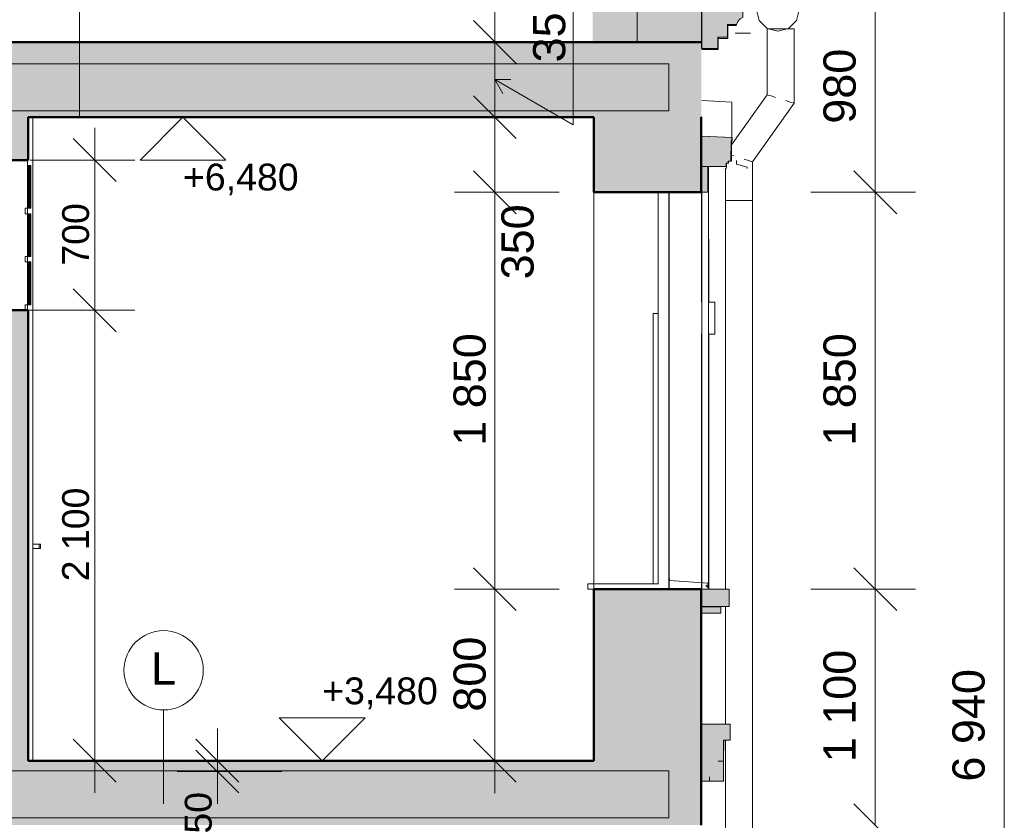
# Model space of a CAD drawing. Header units: millimetres. Extents: x -20699 to 32021, y -4298 to 11971.
# Tile 57 of 74: x -3524 to 1062, y 3203 to 6934. Entities that reach past the tile are written whole.
import ezdxf

# ---------------------------------------------------------------- set-up
doc = ezdxf.new("R2010")
doc.units = ezdxf.units.MM
doc.header["$MEASUREMENT"] = 0
doc.linetypes.add('Wipeout_Contour', pattern=[1000, 0, -1000])
for name, color, linetype in [('A-A_1_0', 7, 'Continuous'), ('A-A_1_Bourané_Konstrukce - nosné', 7, 'Continuous'), ('A-A_1_Bourané_Konstrukce - střechy a skořepiny', 7, 'Continuous'), ('A-A_1_Bourané_Kóty - SP', 7, 'Continuous'), ('A-A_1_Bourané_Výplně – Řezové', 7, 'Continuous'), ('A-A_1_Konstrukce - nosné', 7, 'Continuous'), ('A-A_1_Konstrukce - střechy a skořepiny', 7, 'Continuous'), ('A-A_1_Konstrukce – Dělicí čáry vrstev', 7, 'Continuous'), ('A-A_1_Kóty - SP', 7, 'Continuous'), ('A-A_1_Popis', 7, 'Continuous'), ('A-A_1_Výplně - Povrchové', 7, 'Continuous'), ('A-A_1_Výplně – Řezové', 7, 'Continuous')]:
    doc.layers.add(name, color=color, linetype=linetype)
doc.styles.add('GENEROVANÝ_STYL_1', font='txt')
doc.styles.add('GENEROVANÝ_STYL_2', font='txt')

msp = doc.modelspace()

# ---------------------------------------------------------------- hatches: boundary and pattern name
at = {"layer": 'A-A_1_Bourané_Konstrukce - střechy a skořepiny', "linetype": 'Continuous', "lineweight": 13}
for points in [[(-155.2, 6944.9), (-155.2, 6972.6), (-348.7, 6972.6), (-348.7, 6800.5), (-271.8, 6800.5), (-271.8, 6852), (-226.8, 6852), (-227, 6912.1), (-185.8, 6912.2), (-179.6, 6926.5), (-169, 6937.8)], [(-348.9, 6391.8), (-348.4, 6250), (-233.5, 6250.7), (-233.5, 6264.8), (-224.3, 6264.8), (-224.3, 6274.3), (-211, 6274.3), (-210.5, 6371.1), (-207.5, 6371.1), (-207.5, 6385.6)], [(-350.1, 6130), (-318.5, 6130), (-318.5, 6250), (-350.1, 6250)], [(-348.5, 4199.6), (-220.9, 4199.6), (-220.9, 4279.6), (-348.5, 4279.6)], [(-348.5, 4168.4), (-259.4, 4168.4), (-259.4, 4198.4), (-348.5, 4198.4)]]:
    msp.add_hatch(color=254, dxfattribs=at).paths.add_polyline_path(points)
at = {"layer": 'A-A_1_Bourané_Výplně – Řezové', "linetype": 'Continuous', "lineweight": 0, "true_color": 0xd8d8cb}
for points in [[(-348.7, 7110), (-855, 7110), (-855, 6972.6), (-855, 6830), (-348.7, 6830)], [(-245.5, 3651), (-349.9, 3651), (-349.9, 3385.2), (-245.5, 3385.2), (-245.5, 3576.9), (-215.5, 3576.9), (-215.5, 3651)]]:
    msp.add_hatch(color=254, dxfattribs=at).paths.add_polyline_path(points)
at = {"layer": 'A-A_1_Bourané_Výplně – Řezové', "linetype": 'Continuous', "lineweight": 0, "true_color": 0xf0f0ca}
for points in [[(-5123.1, 6779.9), (-859.3, 6779.9), (-859.3, 6830.5), (-5123.1, 6830.5)], [(-5123.1, 6729.2), (-859.3, 6729.2), (-859.3, 6779.9), (-5123.1, 6779.9)]]:
    msp.add_hatch(color=254, dxfattribs=at).paths.add_polyline_path(points)
at = {"layer": 'A-A_1_Výplně – Řezové', "linetype": 'Continuous', "lineweight": 13}
msp.add_hatch(color=254, dxfattribs=at).paths.add_polyline_path([(-850.1, 3480.4), (-350.1, 3480.4), (-350.1, 4280), (-850.1, 4280)])

# ---------------------------------------------------------------- linework, layer by layer
at = {"layer": 'A-A_1_Bourané_Konstrukce - nosné', "color": 42, "linetype": 'Continuous', "lineweight": 13, "true_color": 0xe4ad2c, "flags": 128}
msp.add_lwpolyline([(-245.5, 3651), (-215.5, 3651), (-215.5, 3576.9), (-245.5, 3576.9), (-245.5, 3385.2), (-349.9, 3385.2), (-349.9, 3651)], close=True, dxfattribs=at)
at = {"layer": 'A-A_1_Bourané_Konstrukce - střechy a skořepiny', "color": 42, "linetype": 'Continuous', "lineweight": 13, "true_color": 0xe4ad2c}
for p, q in [((-1311.1, 6830.5), (-1311.1, 7110)), ((-648.7, 7110), (-648.7, 6830)), ((-348.7, 7110), (-348.7, 6830)), ((461.3, 6130), (461.3, 7110)), ((1062.2, 170), (1062.2, 7110)), ((-945.7, 6710), (-945.7, 7101.4)), ((-1311.1, 6830), (-1311.1, 6980)), ((-347.3, 6972.6), (-347.3, 6800.5)), ((-92.9, 6980), (-79.5, 6930)), ((93.7, 6930), (107.1, 6980)), ((-1411.1, 6930.5), (-1211.1, 6730.5)), ((-1211.1, 6730), (-1411.1, 6930)), ((-348.2, 6967.5), (-348.2, 6830)), ((-79.5, 6930), (-42.9, 6893.4)), ((57.1, 6893.4), (93.7, 6930)), ((-185.3, 6907.1), (-226.5, 6907)), ((-226.5, 6907), (-226.4, 6846.9)), ((-184.4, 6912.2), (-225.6, 6912.1)), ((-225.6, 6912.1), (-225.4, 6852)), ((-42.9, 6893.4), (7.1, 6880)), ((-42.2, 6891.8), (-37.4, 6891.8)), ((-42.2, 6891.8), (-42.2, 6584.6)), ((-37.4, 6891.8), (-37.1, 6891.8)), ((-35.4, 6891.8), (-23.9, 6891.8)), ((-23.9, 6891.8), (-3.6, 6891.8)), ((-3.6, 6891.8), (20.3, 6891.8)), ((7.1, 6880), (57.1, 6893.4)), ((7.1, 6880), (8.8, 6880)), ((20.3, 6891.8), (44.2, 6891.8)), ((44.2, 6891.8), (51.2, 6891.8)), ((52.9, 6891.8), (64.5, 6891.8)), ((64.5, 6891.8), (78, 6891.8)), ((78, 6891.8), (82.8, 6891.8)), ((82.8, 6891.8), (82.8, 6544.6)), ((-226.4, 6846.9), (-271.3, 6846.8)), ((-271.3, 6846.8), (-271.3, 6795.4)), ((-270.4, 6852), (-270.4, 6800.5)), ((-225.4, 6852), (-270.4, 6852)), ((-1123.6, 6830), (-1611.1, 6830)), ((-1011.1, 6830.5), (-1498.6, 6830.5)), ((-1311.1, 6680.5), (-1311.1, 6830.5)), ((-1311.1, 6480), (-1311.1, 6830)), ((-270.4, 6800.5), (-347.3, 6800.5)), ((-271.3, 6795.4), (-347.3, 6795.4)), ((-945.7, 6444.1), (-945.7, 6710)), ((-1311.1, 6655), (-945.7, 6444.1)), ((-1311.1, 6655), (-1236.1, 6655)), ((-1311.1, 6655), (-1273.6, 6590)), ((-1411.1, 6580), (-1211.1, 6380)), ((-42.2, 6584.6), (-208.7, 6351)), ((-42.2, 6584.6), (-37.4, 6583)), ((-37.4, 6583), (-23.9, 6578.7)), ((-23.9, 6578.7), (-3.6, 6572.2)), ((-347.3, 6557.1), (-207.7, 6550.5)), ((-207.7, 6539.1), (-207.7, 6550.5)), ((-207.7, 6515.5), (-207.7, 6539.1)), ((-207.7, 6480.1), (-207.7, 6515.5)), ((82.8, 6544.6), (-111.6, 6271.8)), ((44.2, 6556.9), (64.5, 6550.4)), ((64.5, 6550.4), (78, 6546.1)), ((78, 6546.1), (82.8, 6544.6)), ((-1011.1, 6480), (-1498.6, 6480)), ((-1311.1, 6130), (-1311.1, 6480)), ((-207.7, 6433.4), (-207.7, 6480.1)), ((-207.7, 6385.7), (-207.7, 6433.4)), ((-348.5, 6390.8), (-347.6, 6390.8)), ((-347.1, 6391.8), (-347.6, 6391.8)), ((-347.6, 6391.8), (-347.1, 6250)), ((-347, 6391.8), (-347.4, 6391.8)), ((-347.4, 6391.8), (-346.9, 6250)), ((-347.4, 6391.8), (-206, 6385.6)), ((-347, 6391.8), (-347.1, 6391.8)), ((-205.6, 6385.6), (-347, 6391.8)), ((-206, 6385.6), (-206.1, 6371.1)), ((-205.6, 6385.6), (-206, 6385.6)), ((-205.7, 6371.1), (-205.6, 6385.6)), ((-209, 6371.1), (-209.6, 6274.3)), ((-209.1, 6274.3), (-208.6, 6371.1)), ((-208.6, 6371.1), (-209, 6371.1)), ((-206.1, 6371.1), (-209, 6371.1)), ((-207.8, 6369.7), (-208.6, 6369.7)), ((-207.8, 6368.9), (-208.6, 6368.9)), ((-207.8, 6365.5), (-208.6, 6365.5)), ((-207.8, 6371.1), (-207.8, 6369.7)), ((-207.8, 6371.1), (-207.8, 6371.1)), ((-207.8, 6369.7), (-207.8, 6368.9)), ((-207.8, 6368.9), (-207.8, 6365.5)), ((-205.7, 6371.1), (-206.1, 6371.1)), ((-209, 6303), (-198, 6299.5)), ((-150.2, 6284.2), (-129.9, 6277.7)), ((-317, 6250), (-348.6, 6250)), ((-347.1, 6250), (-347.1, 6257.9)), ((-347.1, 6250), (-347.1, 6254.1)), ((-347.1, 6250), (-346.9, 6250)), ((-304.3, 6250.3), (-346.9, 6250)), ((-304.3, 6250), (-346.9, 6250)), ((-317, 6250), (-317, 6130)), ((-315.1, 4280), (-315.1, 6250)), ((-315.1, 6250), (-315, 6250)), ((-231.4, 6249.9), (-315.1, 6249.9)), ((-315.1, 6249.9), (-315.1, 5910.8)), ((-232.1, 6250.7), (-304.3, 6250.3)), ((-303.9, 6250.3), (-304.3, 6250.3)), ((-304.3, 6250), (-303.9, 6250.3)), ((-304.3, 6250.3), (-304.3, 6250)), ((-303.9, 6250), (-304.3, 6250)), ((-236.6, 6250.7), (-236.6, 6249.9)), ((-236.6, 6240.6), (-231.5, 6242.4)), ((-236.6, 6240.6), (-236.6, 6091.8)), ((-232.1, 6264.8), (-232.1, 6250.7)), ((-222.8, 6264.8), (-232.1, 6264.8)), ((-231.7, 6250.7), (-232.1, 6250.7)), ((-231.7, 6250.7), (-231.7, 6264.8)), ((-231.5, 6242.4), (-231.4, 6249.9)), ((-222.8, 6274.3), (-222.8, 6264.8)), ((-209.6, 6274.3), (-222.8, 6274.3)), ((-222.4, 6264.8), (-222.8, 6264.8)), ((-222.4, 6264.8), (-222.4, 6274.3)), ((-209.1, 6274.3), (-209.6, 6274.3)), ((-129.9, 6277.7), (-116.4, 6273.4)), ((-116.4, 6273.4), (-111.6, 6271.8)), ((-111.6, 6271.8), (-111.6, 6091.8)), ((-1411.1, 6230), (-1211.1, 6030)), ((361.3, 6230), (561.3, 6030)), ((-1011.1, 6130), (-1498.6, 6130)), ((-1311.1, 4280), (-1311.1, 6130)), ((-317, 6130), (-348.6, 6130)), ((-348.6, 5618.1), (-348.6, 6130)), ((-347.1, 5618.1), (-347.1, 6130)), ((-347.1, 5618.1), (-347.1, 6130)), ((648.8, 6130), (161.3, 6130)), ((461.3, 4280), (461.3, 6130)), ((-236.6, 6091.8), (-236.6, 4279.6)), ((-236.6, 6091.8), (-231.9, 6091.8)), ((-231.9, 6091.8), (-218.3, 6091.8)), ((-218.3, 6091.8), (-198, 6091.8)), ((-198, 6091.8), (-174.1, 6091.8)), ((-174.1, 6091.8), (-150.2, 6091.8)), ((-150.2, 6091.8), (-129.9, 6091.8)), ((-129.9, 6091.8), (-116.4, 6091.8)), ((-116.4, 6091.8), (-111.6, 6091.8)), ((-111.6, 6091.8), (-111.6, 201.7)), ((-315, 5618.1), (-315, 5910.8)), ((-348.6, 5618.1), (-346.7, 5618.1)), ((-315.1, 5618.1), (-286.9, 5618.1)), ((-286.9, 5468.1), (-286.9, 5618.1)), ((-286.9, 5618.1), (-286.8, 5618.1)), ((-286.8, 5468.1), (-286.8, 5618.1)), ((-348.6, 4330), (-348.6, 5468.1)), ((-348.6, 5468.1), (-346.7, 5468.1)), ((-347.2, 4279.6), (-347.1, 5468.1)), ((-346.7, 4280), (-347.1, 5468.1)), ((-315.1, 5468.1), (-286.9, 5468.1)), ((-315, 4280), (-315, 5468.1)), ((-286.9, 5468.1), (-286.8, 5468.1)), ((-3434.3, 4488.7), (-3434.3, 4490)), ((-3434.3, 4490), (-3427.3, 4490)), ((-3434.3, 4485), (-3434.3, 4488.7)), ((-3434.3, 4480), (-3434.3, 4485)), ((-3434.3, 4475), (-3434.3, 4480)), ((-3434.3, 4471.3), (-3434.3, 4475)), ((-3434.3, 4470), (-3434.3, 4471.3)), ((-3434.3, 4470), (-3427.3, 4470)), ((-3427.3, 4488.7), (-3427.3, 4490)), ((-3427.3, 4485), (-3427.3, 4488.7)), ((-3427.3, 4480), (-3427.3, 4485)), ((-3427.3, 4475), (-3427.3, 4480)), ((-3427.3, 4471.3), (-3427.3, 4475)), ((-3427.3, 4470), (-3427.3, 4471.3)), ((-1411.1, 4380), (-1211.1, 4180)), ((361.3, 4380), (561.3, 4180)), ((-498.6, 4280), (-498.6, 4330)), ((-497.6, 4330), (-497.6, 4320)), ((-497.6, 4320), (-497.6, 4330)), ((-318.6, 4308), (-497.6, 4320)), ((-1011.1, 4280), (-1498.6, 4280)), ((-1311.1, 3480), (-1311.1, 4280)), ((-878.6, 4305), (-878.6, 4280)), ((-548.6, 4305), (-878.6, 4305)), ((-848.6, 4280), (-878.6, 4280)), ((-348.5, 4280), (-347.1, 4280)), ((-348.5, 4279.6), (-348.5, 4199.6)), ((-348.5, 4279.6), (-347.2, 4279.6)), ((-347.2, 4279.6), (-347, 4279.6)), ((-347.2, 4199.6), (-347.2, 4279.6)), ((-347.2, 4279.6), (-347, 4199.6)), ((-347.2, 4279.6), (-347.2, 4279.6)), ((-347.2, 4199.6), (-347.2, 4279.6)), ((-347.1, 4280), (-346.7, 4280)), ((-219.4, 4279.6), (-347, 4279.6)), ((-346.7, 4280), (-315.1, 4280)), ((-318.6, 4288), (-328.6, 4298)), ((-328.6, 4298), (-318.6, 4288)), ((-318.6, 4308), (-318.6, 4308)), ((-318.6, 4308), (-318.6, 4288)), ((-318.6, 4288), (-318.6, 4308)), ((-315.1, 4280), (-315, 4280)), ((-219.4, 4279.6), (-219.4, 4199.6)), ((648.8, 4280), (161.3, 4280)), ((461.3, 3180), (461.3, 4280)), ((-348.5, 4199.6), (-347.2, 4199.6)), ((-348.5, 4198.4), (-348.5, 4168.4)), ((-348.5, 4198.4), (-347.3, 4198.4)), ((-347.3, 4198.4), (-347.2, 4198.4)), ((-347.2, 4199.6), (-347, 4199.6)), ((-347.2, 4199.6), (-347.2, 4199.6)), ((-347.2, 4198.4), (-347.1, 4198.4)), ((-347.2, 4168.4), (-347.2, 4198.4)), ((-347.3, 4168.4), (-347.3, 4198.4)), ((-347.1, 4198.4), (-347.1, 4168.4)), ((-258, 4198.4), (-347.1, 4198.4)), ((-219.4, 4199.6), (-347, 4199.6)), ((-258, 4198.4), (-258, 4168.4)), ((-257.6, 4168.4), (-257.6, 4198.4)), ((-257.6, 4198.4), (-257.6, 4198.4)), ((-236.6, 4199.6), (-236.6, 3651)), ((-348.5, 4168.4), (-347.3, 4168.4)), ((-347.3, 4168.4), (-347.2, 4168.4)), ((-347.2, 4168.4), (-347.1, 4168.4)), ((-258, 4168.4), (-347.1, 4168.4)), ((-258, 4168.4), (-257.6, 4168.4)), ((-215.5, 3651), (-348.3, 3651)), ((-215.5, 3651), (-215.5, 3576.9)), ((-1411.1, 3580), (-1211.1, 3380)), ((-245.1, 3576.9), (-245.5, 3477.8)), ((-215.5, 3576.9), (-245.1, 3576.9)), ((-236.6, 3576.9), (-236.6, 203.9)), ((-1011.1, 3480), (-1498.6, 3480)), ((-1311.1, 3330), (-1311.1, 3480)), ((-271.2, 3477.8), (-245.5, 3477.8)), ((-311.9, 3405.9), (-311.9, 3385.2)), ((-311.9, 3385.2), (-348.3, 3385.2)), ((361.3, 3280), (561.3, 3080))]:
    msp.add_line(p, q, dxfattribs=at)
at = {"layer": 'A-A_1_Bourané_Konstrukce - střechy a skořepiny', "color": 42, "linetype": 'Continuous', "lineweight": 13, "true_color": 0xe4ad2c, "flags": 128}
for points in [[(-155.2, 6944.9), (-155.2, 6972.6), (-348.7, 6972.6), (-348.7, 6800.5), (-271.8, 6800.5), (-271.8, 6852), (-226.8, 6852), (-227, 6912.1), (-185.8, 6912.2), (-179.6, 6926.5), (-169, 6937.8)], [(-348.9, 6391.8), (-348.4, 6250), (-233.5, 6250.7), (-233.5, 6264.8), (-224.3, 6264.8), (-224.3, 6274.3), (-211, 6274.3), (-210.5, 6371.1), (-207.5, 6371.1), (-207.5, 6385.6)], [(-350.1, 6130), (-318.5, 6130), (-318.5, 6250), (-350.1, 6250)]]:
    msp.add_lwpolyline(points, close=True, dxfattribs=at)
at = {"layer": 'A-A_1_Bourané_Kóty - SP', "color": 42, "linetype": 'Continuous', "lineweight": 13, "true_color": 0xe4ad2c}
for p, q in [((-3174.9, 6280), (-3174.9, 6430)), ((-3074.9, 6180), (-3274.9, 6380)), ((-3174.9, 5580), (-3174.9, 6280)), ((-3274.9, 5680), (-3074.9, 5480)), ((-3174.9, 3480.4), (-3174.9, 5580)), ((-2603.5, 3480.4), (-2603.5, 3630.4)), ((-3274.9, 3580.4), (-3074.9, 3380.4)), ((-2703.5, 3580.4), (-2503.5, 3380.4)), ((-2503.5, 3330.4), (-2703.5, 3530.4)), ((-3174.9, 3330.4), (-3174.9, 3480.4)), ((-2303.5, 3480.4), (-2791, 3480.4)), ((-2603.5, 3430.4), (-2603.5, 3480.4)), ((-2303.5, 3430.4), (-2791, 3430.4)), ((-2603.5, 3280.4), (-2603.5, 3430.4))]:
    msp.add_line(p, q, dxfattribs=at)
at = {"layer": 'A-A_1_Konstrukce - nosné', "color": 7, "linetype": 'Continuous', "lineweight": 50}
for p, q in [((-850.2, 6830), (-5030.6, 6830)), ((-350.1, 6480), (-350.1, 6130)), ((-850.1, 4280), (-850.1, 3480.4)), ((-351.8, 4280), (-850.1, 4280)), ((-350.1, 4280), (-350.1, 3480.4)), ((-349.9, 3480), (-349.9, 3180.4))]:
    msp.add_line(p, q, dxfattribs=at)
at = {"layer": 'A-A_1_Konstrukce - nosné', "color": 8, "linetype": 'Continuous', "lineweight": 13}
for p, q in [((-500.7, 6729.2), (-5266.3, 6729.2)), ((-500.7, 6509.3), (-500.7, 6729.2)), ((-5266.3, 6509.3), (-500.7, 6509.3)), ((-500.7, 3433.9), (-5312.9, 3433.9)), ((-500.7, 3214), (-500.7, 3433.9)), ((-5312.9, 3214), (-500.7, 3214))]:
    msp.add_line(p, q, dxfattribs=at)
at = {"layer": 'A-A_1_Konstrukce - nosné', "color": 1, "linetype": 'Continuous', "lineweight": 18}
for p, q in [((-185.9, 6277.7), (-185.9, 6260.5)), ((-185.9, 6260.5), (-135.6, 6246.3)), ((-135.6, 6246.3), (-135.6, 6240.8))]:
    msp.add_line(p, q, dxfattribs=at)
at = {"layer": 'A-A_1_Konstrukce - střechy a skořepiny', "color": 154, "linetype": 'Continuous', "lineweight": 13}
msp.add_line((-191.7, 6871.4), (-120.9, 6871.4), dxfattribs=at)
at = {"layer": 'A-A_1_Konstrukce - střechy a skořepiny', "color": 7, "linetype": 'Continuous', "lineweight": 13}
for p, q in [((-348.5, 6130), (-348.5, 5618.1)), ((-346.7, 4280), (-346.7, 6130)), ((-348.5, 5468.1), (-348.5, 4280))]:
    msp.add_line(p, q, dxfattribs=at)
at = {"layer": 'A-A_1_Konstrukce - střechy a skořepiny', "color": 142, "linetype": 'Continuous', "lineweight": 20, "true_color": 0x0080c0, "flags": 128}
for points in [[(-550.1, 6130), (-550.1, 6129.1), (-550.1, 4305)], [(-550.1, 6130), (-550.1, 6129.1), (-550.1, 4305)], [(-500.1, 6130), (-500.1, 6129.1), (-500.1, 4280.9), (-500.1, 4280)], [(-500.1, 6130), (-500.1, 6129.1), (-500.1, 4280.9), (-500.1, 4280)]]:
    msp.add_lwpolyline(points, dxfattribs=at)
at = {"layer": 'A-A_1_Konstrukce – Dělicí čáry vrstev', "color": 7, "linetype": 'Continuous', "lineweight": 50}
for p, q in [((-348.7, 6480), (-350.1, 6480)), ((-350.1, 4280), (-351.8, 4280)), ((-349.9, 3480.4), (-350.1, 3480.4)), ((-350.1, 3480.4), (-349.9, 3480))]:
    msp.add_line(p, q, dxfattribs=at)
at = {"layer": 'A-A_1_Konstrukce – Dělicí čáry vrstev', "color": 7, "linetype": 'Continuous', "lineweight": 50, "flags": 128}
msp.add_lwpolyline([(-348.7, 6830), (-351.8, 6830), (-850.2, 6830)], dxfattribs=at)
at = {"layer": 'A-A_1_Kóty - SP', "color": 7, "linetype": 'Continuous', "lineweight": 13}
for p, q in [((-2763.9, 6480), (-2963.9, 6280)), ((-2563.9, 6280), (-2763.9, 6480)), ((-2963.9, 6280), (-2563.9, 6280)), ((-2115.6, 3480.4), (-2315.6, 3680.4)), ((-2315.6, 3680.4), (-1915.6, 3680.4)), ((-1915.6, 3680.4), (-2115.6, 3480.4))]:
    msp.add_line(p, q, dxfattribs=at)
at = {"layer": 'A-A_1_Kóty - SP', "color": 7, "linetype": 'Continuous', "lineweight": 20}
for p, q in [((-2763.9, 6480), (-2913.9, 6480)), ((-2763.9, 6480), (-2463.9, 6480)), ((-2115.6, 3480.4), (-2415.6, 3480.4)), ((-2115.6, 3480.4), (-1965.6, 3480.4))]:
    msp.add_line(p, q, dxfattribs=at)
at = {"layer": 'A-A_1_Popis', "color": 154, "linetype": 'Continuous', "lineweight": 13}
for p, q in [((-3245.2, 6480), (-3245.2, 7138.1)), ((-2854, 3280), (-2854, 3717))]:
    msp.add_line(p, q, dxfattribs=at)
msp.add_circle((-2854, 3901.9), 184.9, dxfattribs=at)

# ---------------------------------------------------------------- texts
at = {"layer": 'A-A_1_0', "color": 42, "linetype": 'Continuous', "lineweight": 13, "true_color": 0xe4ad2c, "char_height": 150, "attachment_point": 7, "rotation": 90, "style": 'GENEROVANÝ_STYL_1'}
for s, insert in [('\\A1;{\\pql;\\fArial|b0|i0|c238|p38;350}', (-981, 6735)), ('\\A1;{\\pql;\\fArial|b0|i0|c238|p38;980}', (371.7, 6449.3)), ('\\A1;{\\pql;\\fArial|b0|i0|c238|p38;350}', (-1128.6, 5723.9)), ('\\A1;{\\pql;\\fArial|b0|i0|c238|p38;1\xa0850}', (-1351.5, 4948.5)), ('\\A1;{\\pql;\\fArial|b0|i0|c238|p38;1\xa0850}', (371.7, 4948.5)), ('\\A1;{\\pql;\\fArial|b0|i0|c238|p38;800}', (-1351.5, 3709.3)), ('\\A1;{\\pql;\\fArial|b0|i0|c238|p38;1\xa0100}', (371.7, 3473.5)), ('\\A1;{\\pql;\\fArial|b0|i0|c238|p38;6\xa0940}', (972.5, 3383.5))]:
    msp.add_mtext(s, dxfattribs=dict(at, insert=insert))
at = {"layer": 'A-A_1_Konstrukce - nosné', "color": 154, "linetype": 'Continuous', "lineweight": 13, "insert": (-2854, 3835.5), "char_height": 150, "attachment_point": 8, "style": 'GENEROVANÝ_STYL_1'}
msp.add_mtext('\\A1;{\\pqc;\\fArial|b0|i0|c238|p38;L}', dxfattribs=at)
at = {"layer": 'A-A_1_Kóty - SP', "color": 7, "linetype": 'Continuous', "lineweight": 13, "char_height": 125, "width": 528.001, "attachment_point": 7, "style": 'GENEROVANÝ_STYL_2'}
for s, insert in [('\\A1;{\\pql;\\fArial|b0|i0|c0|p38;+6,480}', (-2763.9, 6115)), ('\\A1;{\\pql;\\fArial|b0|i0|c0|p38;+3,480}', (-2115.6, 3720.4))]:
    msp.add_mtext(s, dxfattribs=dict(at, insert=insert))
at = {"layer": 'A-A_1_Kóty - SP', "color": 42, "linetype": 'Continuous', "lineweight": 13, "true_color": 0xe4ad2c, "char_height": 125, "attachment_point": 7, "rotation": 90, "style": 'GENEROVANÝ_STYL_2'}
for s, insert, width in [('\\A1;{\\pql;\\fArial|b0|i0|c0|p38;700}', (-3199.9, 5787.7), 284.572), ('\\A1;{\\pql;\\fArial|b0|i0|c0|p38;2\xa0100}', (-3199.9, 4316.5), 427.429), ('\\A1;{\\pql;\\fArial|b0|i0|c0|p38;50}', (-2628.5, 3140.7), 189.715)]:
    msp.add_mtext(s, dxfattribs=dict(at, insert=insert, width=width))

# ---------------------------------------------------------------- wipeouts: each hides what was drawn before it
at = {"color": 254, "linetype": 'Wipeout_Contour', "lineweight": 0, "ltscale": 24518.611285}
msp.add_wipeout([(-3466.9, 6480), (-3466.9, 3480.4), (-3462.8, 3480.4), (-3462.8, 6480)], dxfattribs=at).dxf.layer = 'A-A_1_Výplně - Povrchové'

# ---------------------------------------------------------------- next in the draw order: wipeouts: each hides what was drawn before it
at = {"color": 254, "linetype": 'Wipeout_Contour', "lineweight": 0, "ltscale": 52055.304384}
msp.add_wipeout([(-3466.9, 6480), (-3484.5, 6480), (-3484.5, 6280), (-3474.1, 6280), (-3474.1, 5580), (-3484.5, 5580), (-3484.5, 3480.4), (-3466.9, 3480.4)], dxfattribs=at).dxf.layer = 'A-A_1_Výplně - Povrchové'
at = {"color": 254, "linetype": 'Wipeout_Contour', "lineweight": 0, "ltscale": 21148.660595}
msp.add_wipeout([(-850.1, 4355), (-439, 4355), (-439, 6130), (-850.1, 6130)], dxfattribs=at).dxf.layer = 'A-A_1_Výplně - Povrchové'

# ---------------------------------------------------------------- next in the draw order: hatches: boundary and pattern name
at = {"layer": 'A-A_1_Bourané_Výplně – Řezové', "linetype": 'Continuous', "lineweight": 0, "true_color": 0xf0f0ca}
msp.add_hatch(color=254, dxfattribs=at).paths.add_polyline_path([(-3481, 3455), (-849.8, 3455), (-849.8, 3480), (-3481, 3480)])
at = {"layer": 'A-A_1_Výplně – Řezové', "linetype": 'Continuous', "lineweight": 13}
for points in [[(-348.7, 6480), (-348.7, 6579.4), (-348.7, 6809.6), (-348.7, 6830), (-5151.5, 6830), (-5151.5, 6480)], [(-850.1, 6480), (-850.1, 6130), (-350.1, 6130), (-350.1, 6480)], [(-349.9, 3480.4), (-5252.8, 3480.4), (-5252.8, 3180.4), (-349.9, 3180.4)]]:
    msp.add_hatch(color=254, dxfattribs=at).paths.add_polyline_path(points)

# ---------------------------------------------------------------- next in the draw order: linework, layer by layer
at = {"layer": 'A-A_1_Bourané_Konstrukce - střechy a skořepiny', "color": 42, "linetype": 'Continuous', "lineweight": 13, "true_color": 0xe4ad2c}
for p, q in [((-498.6, 6080), (-498.6, 6130)), ((-498.6, 6080), (-498.6, 5620)), ((-498.6, 5540), (-498.6, 5620)), ((-573.6, 5565), (-573.6, 4305)), ((-548.6, 5565), (-573.6, 5565)), ((-498.6, 5540), (-498.6, 4330)), ((-3461.4, 4490), (-3434.3, 4490)), ((-3461.4, 4470), (-3434.3, 4470))]:
    msp.add_line(p, q, dxfattribs=at)
at = {"layer": 'A-A_1_Bourané_Konstrukce - střechy a skořepiny', "color": 42, "linetype": 'Continuous', "lineweight": 13, "true_color": 0xe4ad2c, "flags": 128}
for points in [[(-550.2, 6130), (-550.2, 6129.1), (-550.2, 4305)], [(-500.2, 6130), (-500.2, 6129.1), (-500.2, 4280.9), (-500.2, 4280)]]:
    msp.add_lwpolyline(points, dxfattribs=at)
at = {"layer": 'A-A_1_Bourané_Kóty - SP', "color": 42, "linetype": 'Continuous', "lineweight": 13, "true_color": 0xe4ad2c}
msp.add_line((-2987.4, 3480.4), (-3474.9, 3480.4), dxfattribs=at)
at = {"layer": 'A-A_1_Konstrukce - nosné', "color": 7, "linetype": 'Continuous', "lineweight": 50}
for p, q in [((-850.1, 6480), (-3484.5, 6480)), ((-850.1, 6480), (-850.1, 6130)), ((-439, 6130), (-850.1, 6130)), ((-850.1, 3480.4), (-3484.5, 3480.4))]:
    msp.add_line(p, q, dxfattribs=at)
at = {"layer": 'A-A_1_Konstrukce - střechy a skořepiny', "color": 7, "linetype": 'Continuous', "lineweight": 13, "flags": 128}
msp.add_lwpolyline([(-850.1, 6130), (-850.1, 6104.1), (-850.1, 4280)], dxfattribs=at)
at = {"layer": 'A-A_1_Konstrukce – Dělicí čáry vrstev', "color": 7, "linetype": 'Continuous', "lineweight": 50, "flags": 128}
msp.add_lwpolyline([(-350.1, 6130), (-351.8, 6130), (-400.1, 6130), (-439, 6130)], dxfattribs=at)

# ---------------------------------------------------------------- next in the draw order: wipeouts: each hides what was drawn before it
at = {"color": 254, "linetype": 'Wipeout_Contour', "lineweight": 0, "ltscale": 41219.338043}
msp.add_wipeout([(-3524.1, 6230), (-3524.1, 6180), (-3524.1, 5630), (-3524.1, 5580), (-3474.1, 5580), (-3474.1, 6230)], dxfattribs=at).dxf.layer = 'A-A_1_Výplně - Povrchové'

# ---------------------------------------------------------------- next in the draw order: wipeouts: each hides what was drawn before it
at = {"color": 254, "linetype": 'Wipeout_Contour', "lineweight": 0, "ltscale": 35204.759581}
msp.add_wipeout([(-3484.5, 6230), (-3474.1, 6230), (-3474.1, 5580), (-3474.1, 6280), (-3484.5, 6280)], dxfattribs=at).dxf.layer = 'A-A_1_Výplně - Povrchové'

# ---------------------------------------------------------------- next in the draw order: hatches: boundary and pattern name
at = {"layer": 'A-A_1_Výplně – Řezové', "linetype": 'Continuous', "lineweight": 13}
for points in [[(-3674.5, 6480), (-3674.5, 6280), (-3484.5, 6280), (-3484.5, 6480)], [(-3674.5, 3480.4), (-3484.5, 3480.4), (-3484.5, 5580), (-3674.5, 5580)]]:
    msp.add_hatch(color=254, dxfattribs=at).paths.add_polyline_path(points)

# ---------------------------------------------------------------- next in the draw order: linework, layer by layer
at = {"layer": 'A-A_1_Bourané_Konstrukce - střechy a skořepiny', "color": 42, "linetype": 'Continuous', "lineweight": 13, "true_color": 0xe4ad2c}
for p, q in [((-3483, 6255), (-3482.8, 6255)), ((-3483, 6255), (-3483, 6055)), ((-3482.8, 6055), (-3482.8, 6255)), ((-3482.8, 6255), (-3480.8, 6255)), ((-3482.8, 6255), (-3482.8, 6255)), ((-3482.8, 6255), (-3482.8, 6055)), ((-3480.8, 6055), (-3480.8, 6255)), ((-3480.8, 6255), (-3478.8, 6255)), ((-3480.8, 6255), (-3480.8, 6255)), ((-3480.8, 6255), (-3480.8, 6055)), ((-3478.8, 6255), (-3478.7, 6255)), ((-3478.8, 6255), (-3478.8, 6055)), ((-3478.7, 6055), (-3478.7, 6255)), ((-3478.7, 6255), (-3476.8, 6255)), ((-3476.8, 6255), (-3476.7, 6255)), ((-3476.8, 6255), (-3476.8, 6055)), ((-3476.7, 6055), (-3476.7, 6255)), ((-3476.7, 6255), (-3474.7, 6255)), ((-3474.7, 6055), (-3474.7, 6255)), ((-3474.7, 6255), (-3472.7, 6255)), ((-3474.7, 6255), (-3474.7, 6255)), ((-3474.7, 6255), (-3474.7, 6055)), ((-3472.7, 6255), (-3472.7, 6055)), ((-3499, 6055), (-3499, 6030)), ((-3483, 6055), (-3499, 6055)), ((-3488.7, 6055), (-3488.7, 6030)), ((-3482.8, 6055), (-3483, 6055)), ((-3480.8, 6055), (-3482.8, 6055)), ((-3482.8, 6055), (-3482.8, 6055)), ((-3478.8, 6055), (-3480.8, 6055)), ((-3480.8, 6055), (-3480.8, 6055)), ((-3478.8, 6055), (-3478.7, 6055)), ((-3476.8, 6055), (-3478.7, 6055)), ((-3476.8, 6055), (-3476.7, 6055)), ((-3474.7, 6055), (-3476.7, 6055)), ((-3472.7, 6055), (-3474.7, 6055)), ((-3474.7, 6055), (-3474.7, 6055)), ((-3483, 6030), (-3499, 6030)), ((-3483, 6030), (-3482.8, 6030)), ((-3483, 6030), (-3483, 5830)), ((-3482.8, 5830), (-3482.8, 6030)), ((-3482.8, 6030), (-3480.8, 6030)), ((-3482.8, 6030), (-3482.8, 6030)), ((-3482.8, 6030), (-3482.8, 5830)), ((-3480.8, 5830), (-3480.8, 6030)), ((-3480.8, 6030), (-3478.8, 6030)), ((-3480.8, 6030), (-3480.8, 6030)), ((-3480.8, 6030), (-3480.8, 5830)), ((-3478.8, 6030), (-3478.7, 6030)), ((-3478.8, 6030), (-3478.8, 5830)), ((-3478.7, 5830), (-3478.7, 6030)), ((-3478.7, 6030), (-3476.8, 6030)), ((-3476.8, 6030), (-3476.7, 6030)), ((-3476.8, 6030), (-3476.8, 5830)), ((-3476.7, 5830), (-3476.7, 6030)), ((-3476.7, 6030), (-3474.7, 6030)), ((-3474.7, 5830), (-3474.7, 6030)), ((-3474.7, 6030), (-3472.7, 6030)), ((-3474.7, 6030), (-3474.7, 6030)), ((-3474.7, 6030), (-3474.7, 5830)), ((-3472.7, 6030), (-3472.7, 5830)), ((-3499, 5830), (-3499, 5805)), ((-3483, 5830), (-3499, 5830)), ((-3488.7, 5830), (-3488.7, 5805)), ((-3482.8, 5830), (-3483, 5830)), ((-3480.8, 5830), (-3482.8, 5830)), ((-3482.8, 5830), (-3482.8, 5830)), ((-3478.8, 5830), (-3480.8, 5830)), ((-3480.8, 5830), (-3480.8, 5830)), ((-3478.8, 5830), (-3478.7, 5830)), ((-3476.8, 5830), (-3478.7, 5830)), ((-3476.8, 5830), (-3476.7, 5830)), ((-3474.7, 5830), (-3476.7, 5830)), ((-3472.7, 5830), (-3474.7, 5830)), ((-3474.7, 5830), (-3474.7, 5830)), ((-3483, 5805), (-3499, 5805)), ((-3483, 5805), (-3482.8, 5805)), ((-3483, 5805), (-3483, 5605)), ((-3482.8, 5605), (-3482.8, 5805)), ((-3482.8, 5805), (-3480.8, 5805)), ((-3482.8, 5805), (-3482.8, 5805)), ((-3482.8, 5805), (-3482.8, 5605)), ((-3480.8, 5605), (-3480.8, 5805)), ((-3480.8, 5805), (-3478.8, 5805)), ((-3480.8, 5805), (-3480.8, 5805)), ((-3480.8, 5805), (-3480.8, 5605)), ((-3478.8, 5805), (-3478.7, 5805)), ((-3478.8, 5805), (-3478.8, 5605)), ((-3478.7, 5605), (-3478.7, 5805)), ((-3478.7, 5805), (-3476.8, 5805)), ((-3476.8, 5805), (-3476.7, 5805)), ((-3476.8, 5805), (-3476.8, 5605)), ((-3476.7, 5605), (-3476.7, 5805)), ((-3476.7, 5805), (-3474.7, 5805)), ((-3474.7, 5605), (-3474.7, 5805)), ((-3474.7, 5805), (-3472.7, 5805)), ((-3474.7, 5805), (-3474.7, 5805)), ((-3474.7, 5805), (-3474.7, 5605)), ((-3472.7, 5805), (-3472.7, 5605)), ((-3499, 5605), (-3499, 5580)), ((-3483, 5605), (-3499, 5605)), ((-3488.7, 5605), (-3488.7, 5580)), ((-3482.8, 5605), (-3483, 5605)), ((-3480.8, 5605), (-3482.8, 5605)), ((-3482.8, 5605), (-3482.8, 5605)), ((-3478.8, 5605), (-3480.8, 5605)), ((-3480.8, 5605), (-3480.8, 5605)), ((-3478.8, 5605), (-3478.7, 5605)), ((-3476.8, 5605), (-3478.7, 5605)), ((-3476.8, 5605), (-3476.7, 5605)), ((-3474.7, 5605), (-3476.7, 5605)), ((-3472.7, 5605), (-3474.7, 5605)), ((-3474.7, 5605), (-3474.7, 5605))]:
    msp.add_line(p, q, dxfattribs=at)
at = {"layer": 'A-A_1_Bourané_Kóty - SP', "color": 42, "linetype": 'Continuous', "lineweight": 13, "true_color": 0xe4ad2c}
for p, q in [((-2987.4, 6280), (-3474.9, 6280)), ((-2987.4, 5580), (-3474.9, 5580))]:
    msp.add_line(p, q, dxfattribs=at)
at = {"layer": 'A-A_1_Konstrukce - nosné', "color": 7, "linetype": 'Continuous', "lineweight": 50}
for p, q in [((-3484.5, 6480), (-3484.5, 6280)), ((-3484.5, 6280), (-3674.5, 6280)), ((-3484.5, 5580), (-3484.5, 3480.4))]:
    msp.add_line(p, q, dxfattribs=at)
at = {"layer": 'A-A_1_Konstrukce - nosné', "color": 251, "linetype": 'Continuous', "lineweight": 20, "true_color": 0x6a6a6a}
for p, q in [((-3462.8, 6480), (-3462.8, 3480.4)), ((-3474.1, 5580), (-3484.5, 5580))]:
    msp.add_line(p, q, dxfattribs=at)
at = {"layer": 'A-A_1_Konstrukce - nosné', "color": 8, "linetype": 'Continuous', "lineweight": 13}
msp.add_line((-3488.3, 5580), (-3488.3, 6280), dxfattribs=at)
at = {"layer": 'A-A_1_Konstrukce - nosné', "color": 1, "linetype": 'Continuous', "lineweight": 18}
msp.add_line((-3484.5, 6230), (-3474.1, 6230), dxfattribs=at)
at = {"layer": 'A-A_1_Konstrukce - nosné', "color": 7, "linetype": 'Continuous', "lineweight": 50, "flags": 128}
msp.add_lwpolyline([(-3484.5, 5580), (-3534.5, 5580), (-3584.5, 5580), (-3674.5, 5580)], dxfattribs=at)

doc.saveas('drawing.dxf')
